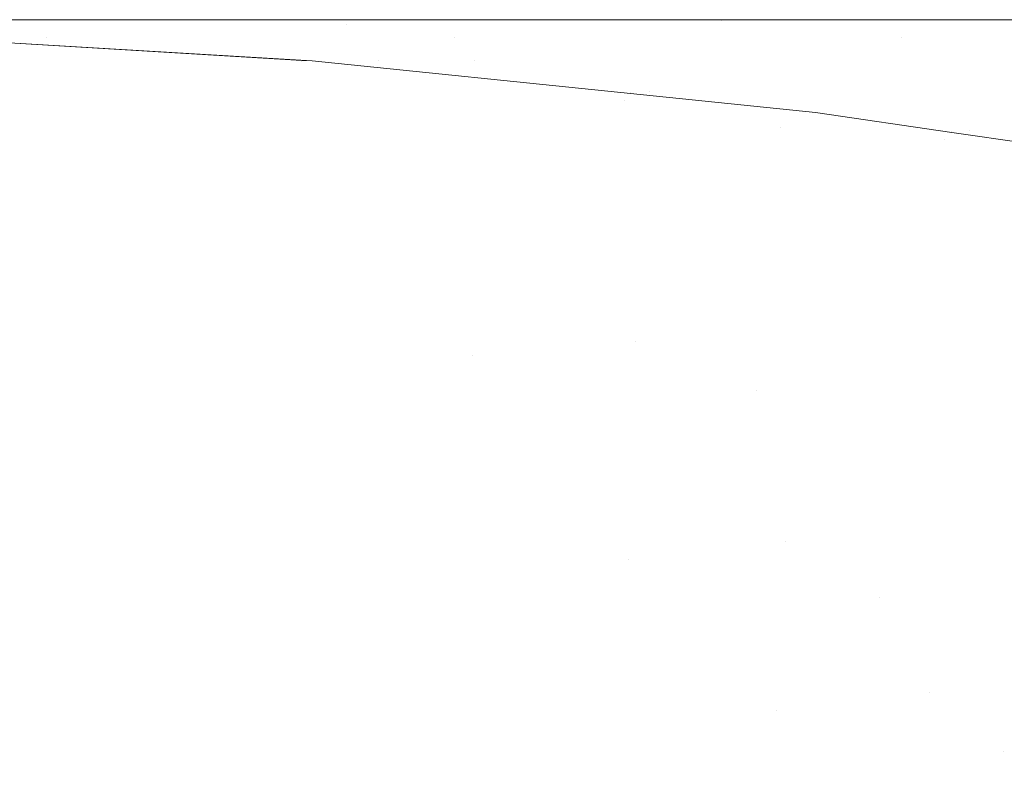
# Model space of a CAD drawing. Header units: centimetres. Extents: x -62 to 63, y 4 to 6.
# Tile 215 of 256: x -20.21 to -20.1675, y 5.967 to 6.0002. Entities that reach past the tile are written whole.
import ezdxf

# ---------------------------------------------------------------- set-up
doc = ezdxf.new("R2010")
doc.units = ezdxf.units.CM
doc.header["$LTSCALE"] = 2.54
doc.layers.add('Lucido design-1', color=7, linetype='Continuous')

# ---------------------------------------------------------------- blocks, each defined once
blk = doc.blocks.new('Gruppo-4-1')
at = {"color": 7, "linetype": 'Continuous', "lineweight": 9}
for points, invisible_edges in [([(-61.851453, 6.000144, -2276.319046), (-11.919521, 6.000212, -2276.32217), (-36.885487, 6.000212, -2276.32217)], 9), ([(-61.851453, 6.000144, -2276.319046), (62.978378, 6.000144, -2276.319046), (13.046446, 6.000212, -2276.32217), (-11.919521, 6.000212, -2276.32217)], 11), ([(-61.851453, 6.000144, -2276.319046), (-61.851453, 6.000117, -2276.317808), (62.978378, 6.000117, -2276.317808), (62.978378, 6.000144, -2276.319046)], 10), ([(62.978378, 6.000117, -2276.317808), (-61.851453, 6.000117, -2276.317808), (-61.851453, 5.999831, -2276.313454), (62.978378, 5.999831, -2276.313454)], 5), ([(-36.885487, 6.000212, -2276.32217), (-20.108622, 6.000212, -2276.58283), (-20.124743, 6.000212, -2276.590258)], 9), ([(-36.885487, 6.000212, -2276.32217), (-20.044865, 6.000212, -2276.559498), (-20.053408, 6.000212, -2276.562274), (-20.068416, 6.000212, -2276.567152)], 9), ([(-20.068416, 6.000212, -2276.567152), (-20.089236, 6.000212, -2276.574814), (-36.885487, 6.000212, -2276.32217)], 10), ([(-20.124743, 6.000212, -2276.590258), (-20.13894, 6.000212, -2276.597476), (-36.885487, 6.000212, -2276.32217)], 10), ([(-20.13894, 6.000212, -2276.597476), (-20.151441, 6.000212, -2276.604453), (-36.885487, 6.000212, -2276.32217)], 10), ([(-36.885487, 6.000212, -2276.32217), (-20.018401, 6.000212, -2276.552008), (-20.044865, 6.000212, -2276.559498)], 9), ([(-20.151441, 6.000212, -2276.604453), (-20.162454, 6.000212, -2276.611172), (-36.885487, 6.000212, -2276.32217)], 10), ([(-36.885487, 6.000212, -2276.32217), (-19.988853, 6.000212, -2276.544859), (-20.018401, 6.000212, -2276.552008)], 9), ([(-20.162454, 6.000212, -2276.611172), (-20.172166, 6.000212, -2276.617629), (-36.885487, 6.000212, -2276.32217)], 10), ([(-36.885487, 6.000212, -2276.32217), (-19.956145, 6.000212, -2276.538267), (-19.97734, 6.000212, -2276.542539), (-19.988853, 6.000212, -2276.544859)], 9), ([(-20.172166, 6.000212, -2276.617629), (-20.18074, 6.000212, -2276.623824), (-36.885487, 6.000212, -2276.32217)], 10), ([(-36.885487, 6.000212, -2276.32217), (-19.920337, 6.000212, -2276.532478), (-19.956145, 6.000212, -2276.538267)], 9), ([(-36.885487, 6.000212, -2276.32217), (-19.881663, 6.000212, -2276.527754), (-19.902965, 6.000212, -2276.530356)], 9), ([(-20.18074, 6.000212, -2276.623824), (-20.186171, 6.000212, -2276.628083), (-20.188319, 6.000212, -2276.629766), (-36.885487, 6.000212, -2276.32217)], 12), ([(-19.902965, 6.000212, -2276.530356), (-19.920337, 6.000212, -2276.532478), (-36.885487, 6.000212, -2276.32217)], 10), ([(-36.885487, 6.000212, -2276.32217), (-19.797695, 6.000212, -2276.522484), (-19.833747, 6.000212, -2276.524053)], 9), ([(-36.885487, 6.000212, -2276.32217), (-20.200975, 6.000212, -2276.640932), (-20.20626, 6.000212, -2276.64619)], 9), ([(-20.188319, 6.000212, -2276.629766), (-20.195028, 6.000212, -2276.635464), (-36.885487, 6.000212, -2276.32217)], 10), ([(-36.885487, 6.000212, -2276.32217), (-19.840565, 6.000212, -2276.52435), (-19.881663, 6.000212, -2276.527754)], 9), ([(-19.77134, 6.000212, -2276.52217), (-19.797695, 6.000212, -2276.522484), (-36.885487, 6.000212, -2276.32217), (-11.919521, 6.000212, -2276.32217)], 10), ([(-20.20626, 6.000212, -2276.64619), (-20.210659, 6.000212, -2276.650917), (-36.885487, 6.000212, -2276.32217)], 10), ([(-20.195028, 6.000212, -2276.635464), (-20.200975, 6.000212, -2276.640932), (-36.885487, 6.000212, -2276.32217)], 10), ([(-19.833747, 6.000212, -2276.524053), (-19.840565, 6.000212, -2276.52435), (-36.885487, 6.000212, -2276.32217)], 10), ([(-20.089236, 6.000212, -2276.574814), (-20.108622, 6.000212, -2276.58283), (-36.885487, 6.000212, -2276.32217)], 10), ([(-20.212816, 6.000017, -2276.674476), (-20.208807, 5.999434, -2276.698818), (-20.212244, 5.999328, -2276.72217), (-20.219896, 5.999788, -2276.72217)], 11), ([(-20.214859, 6.000212, -2276.655792), (-20.210659, 6.000212, -2276.650917), (-20.195892, 6.000017, -2276.651979), (-20.212816, 6.000017, -2276.674476)], 14), ([(-20.212816, 6.000017, -2276.674476), (-20.198672, 5.999434, -2276.676004), (-20.208807, 5.999434, -2276.698818)], 11), ([(-20.212816, 6.000017, -2276.674476), (-20.195892, 6.000017, -2276.651979), (-20.191223, 5.999434, -2276.664958)], 11), ([(-20.191223, 5.999434, -2276.664958), (-20.198672, 5.999434, -2276.676004), (-20.212816, 6.000017, -2276.674476)], 11), ([(-20.210659, 6.000212, -2276.650917), (-20.20626, 6.000212, -2276.64619), (-20.195892, 6.000017, -2276.651979)], 10), ([(-20.195892, 6.000017, -2276.651979), (-20.20626, 6.000212, -2276.64619), (-20.200975, 6.000212, -2276.640932), (-20.195028, 6.000212, -2276.635464)], 9), ([(-20.195892, 6.000017, -2276.651979), (-20.195028, 6.000212, -2276.635464), (-20.188319, 6.000212, -2276.629766)], 9), ([(-20.188319, 6.000212, -2276.629766), (-20.179715, 6.000163, -2276.629523), (-20.195892, 6.000017, -2276.651979)], 11), ([(-20.179715, 6.000163, -2276.629523), (-20.173244, 6.000017, -2276.630991), (-20.195892, 6.000017, -2276.651979)], 11), ([(-20.195892, 6.000017, -2276.651979), (-20.18229, 5.999434, -2276.654228), (-20.191223, 5.999434, -2276.664958)], 11), ([(-20.195892, 6.000017, -2276.651979), (-20.173244, 6.000017, -2276.630991), (-20.17197, 5.999434, -2276.643864)], 11), ([(-20.17197, 5.999434, -2276.643864), (-20.18229, 5.999434, -2276.654228), (-20.195892, 6.000017, -2276.651979)], 11), ([(-20.188319, 6.000212, -2276.629766), (-20.186171, 6.000212, -2276.628083), (-20.179715, 6.000163, -2276.629523)], 10), ([(-20.179715, 6.000163, -2276.629523), (-20.186171, 6.000212, -2276.628083), (-20.18074, 6.000212, -2276.623824), (-20.172166, 6.000212, -2276.617629)], 9), ([(-20.172166, 6.000212, -2276.617629), (-20.162454, 6.000212, -2276.611172), (-20.179715, 6.000163, -2276.629523)], 10), ([(-20.162454, 6.000212, -2276.611172), (-20.151441, 6.000212, -2276.604453), (-20.179715, 6.000163, -2276.629523)], 10), ([(-20.151441, 6.000212, -2276.604453), (-20.13894, 6.000212, -2276.597476), (-20.120044, 6.000163, -2276.592717), (-20.179715, 6.000163, -2276.629523)], 14), ([(-20.120044, 6.000163, -2276.592717), (-20.114518, 6.000017, -2276.594769), (-20.173244, 6.000017, -2276.630991), (-20.179715, 6.000163, -2276.629523)], 15), ([(-20.17197, 5.999434, -2276.643864), (-20.173244, 6.000017, -2276.630991), (-20.166792, 5.999774, -2276.632454)], 11), ([(-20.166792, 5.999774, -2276.632454), (-20.173244, 6.000017, -2276.630991), (-20.114518, 6.000017, -2276.594769), (-20.109009, 5.999774, -2276.596814)], 15), ([(62.978378, 5.999831, -2276.313454), (-61.851453, 5.999831, -2276.313454), (-61.851453, 5.999356, -2276.309117), (62.978378, 5.999356, -2276.309117)], 5), ([(-20.166792, 5.999774, -2276.632454), (-20.160368, 5.999434, -2276.633912), (-20.17197, 5.999434, -2276.643864)], 11), ([(62.978378, 5.999356, -2276.309117), (-61.851453, 5.999356, -2276.309117), (-61.851453, 5.998693, -2276.304805), (62.978378, 5.998693, -2276.304805)], 5), ([(-20.212366, 5.998999, -2276.931524), (-20.212295, 5.99924, -2276.928414), (-20.1979, 5.998278, -2276.928414), (-20.198007, 5.998039, -2276.931524)], 15), ([(-20.197836, 5.998422, -2276.925294), (-20.1979, 5.998278, -2276.928414), (-20.212295, 5.99924, -2276.928414), (-20.212252, 5.999385, -2276.925294)], 15), ([(-20.197836, 5.998422, -2276.925294), (-20.212252, 5.999385, -2276.925294), (-20.212244, 5.999328, -2276.92217)], 11), ([(-20.197815, 5.99846, -2276.72217), (-20.212244, 5.999328, -2276.72217), (-20.208807, 5.999434, -2276.698818)], 10), ([(-20.197376, 5.998434, -2276.92217), (-20.212244, 5.999328, -2276.92217), (-20.212244, 5.999328, -2276.72217), (-20.197815, 5.99846, -2276.72217)], 10), ([(-20.212244, 5.999328, -2276.92217), (-20.197376, 5.998434, -2276.92217), (-20.197836, 5.998422, -2276.925294)], 10), ([(-20.208807, 5.999434, -2276.698818), (-20.194496, 5.99847, -2276.699582), (-20.197815, 5.99846, -2276.72217)], 11), ([(-20.208807, 5.999434, -2276.698818), (-20.198672, 5.999434, -2276.676004), (-20.190384, 5.99847, -2276.688451)], 11), ([(-20.190384, 5.99847, -2276.688451), (-20.194496, 5.99847, -2276.699582), (-20.208807, 5.999434, -2276.698818)], 11), ([(-20.198672, 5.999434, -2276.676004), (-20.184693, 5.99847, -2276.677514), (-20.190384, 5.99847, -2276.688451)], 11), ([(-20.177487, 5.99847, -2276.666829), (-20.184693, 5.99847, -2276.677514), (-20.198672, 5.999434, -2276.676004), (-20.191223, 5.999434, -2276.664958)], 15), ([(-20.191223, 5.999434, -2276.664958), (-20.18229, 5.999434, -2276.654228), (-20.168847, 5.99847, -2276.65645), (-20.177487, 5.99847, -2276.666829)], 15), ([(-20.158864, 5.99847, -2276.646426), (-20.168847, 5.99847, -2276.65645), (-20.18229, 5.999434, -2276.654228), (-20.17197, 5.999434, -2276.643864)], 15), ([(-20.158864, 5.99847, -2276.646426), (-20.17197, 5.999434, -2276.643864), (-20.160368, 5.999434, -2276.633912)], 11), ([(62.978378, 5.998693, -2276.304805), (-61.851453, 5.998693, -2276.304805), (-61.851453, 5.997842, -2276.300526), (62.978378, 5.997842, -2276.300526)], 5), ([(-20.212593, 5.99823, -2276.9377), (-20.212466, 5.998662, -2276.934621), (-20.198155, 5.997705, -2276.934621), (-20.198345, 5.997277, -2276.9377)], 15), ([(-20.198007, 5.998039, -2276.931524), (-20.198155, 5.997705, -2276.934621), (-20.212466, 5.998662, -2276.934621), (-20.212366, 5.998999, -2276.931524)], 15), ([(-20.198345, 5.997277, -2276.9377), (-20.198576, 5.996757, -2276.940757), (-20.212748, 5.997705, -2276.940757), (-20.212593, 5.99823, -2276.9377)], 15), ([(-20.198007, 5.998039, -2276.931524), (-20.1979, 5.998278, -2276.928414), (-20.183755, 5.996946, -2276.928414), (-20.183896, 5.99671, -2276.931524)], 15), ([(-20.183671, 5.997088, -2276.925294), (-20.183755, 5.996946, -2276.928414), (-20.1979, 5.998278, -2276.928414), (-20.197836, 5.998422, -2276.925294)], 15), ([(-20.183671, 5.997088, -2276.925294), (-20.197836, 5.998422, -2276.925294), (-20.197376, 5.998434, -2276.92217)], 11), ([(-20.197376, 5.998434, -2276.72217), (-20.197815, 5.99846, -2276.72217), (-20.194496, 5.99847, -2276.699582)], 10), ([(-20.197815, 5.99846, -2276.72217), (-20.197376, 5.998434, -2276.72217), (-20.197376, 5.998434, -2276.92217)], 10), ([(-20.197376, 5.998434, -2276.72217), (-20.194496, 5.99847, -2276.699582), (-20.182838, 5.997135, -2276.711219)], 11), ([(-20.183653, 5.997028, -2276.92217), (-20.197376, 5.998434, -2276.92217), (-20.197376, 5.998434, -2276.72217), (-20.183653, 5.997028, -2276.72217)], 10), ([(-20.182838, 5.997135, -2276.711219), (-20.183653, 5.997028, -2276.72217), (-20.197376, 5.998434, -2276.72217)], 9), ([(-20.197376, 5.998434, -2276.92217), (-20.183653, 5.997028, -2276.92217), (-20.183671, 5.997088, -2276.925294)], 10), ([(-20.194496, 5.99847, -2276.699582), (-20.180434, 5.997135, -2276.700332), (-20.182838, 5.997135, -2276.711219)], 11), ([(-20.176458, 5.997135, -2276.689572), (-20.180434, 5.997135, -2276.700332), (-20.194496, 5.99847, -2276.699582), (-20.190384, 5.99847, -2276.688451)], 15), ([(-20.190384, 5.99847, -2276.688451), (-20.184693, 5.99847, -2276.677514), (-20.170956, 5.997135, -2276.678998), (-20.176458, 5.997135, -2276.689572)], 15), ([(-20.16399, 5.997135, -2276.668668), (-20.170956, 5.997135, -2276.678998), (-20.184693, 5.99847, -2276.677514), (-20.177487, 5.99847, -2276.666829)], 15), ([(-20.177487, 5.99847, -2276.666829), (-20.168847, 5.99847, -2276.65645), (-20.155637, 5.997135, -2276.658634), (-20.16399, 5.997135, -2276.668668)], 15), ([(-20.155637, 5.997135, -2276.658634), (-20.168847, 5.99847, -2276.65645), (-20.158864, 5.99847, -2276.646426)], 11), ([(62.978378, 5.997842, -2276.300526), (-61.851453, 5.997842, -2276.300526), (-61.851453, 5.996805, -2276.296288), (62.978378, 5.996805, -2276.296288)], 5), ([(-20.183896, 5.99671, -2276.931524), (-20.184093, 5.996381, -2276.934621), (-20.198155, 5.997705, -2276.934621), (-20.198007, 5.998039, -2276.931524)], 15), ([(-20.21293, 5.997088, -2276.943786), (-20.212748, 5.997705, -2276.940757), (-20.198576, 5.996757, -2276.940757), (-20.198848, 5.996146, -2276.943786)], 15), ([(-20.198345, 5.997277, -2276.9377), (-20.198155, 5.997705, -2276.934621), (-20.184093, 5.996381, -2276.934621), (-20.184344, 5.995959, -2276.9377)], 15), ([(-20.198848, 5.996146, -2276.943786), (-20.199159, 5.995446, -2276.946785), (-20.213139, 5.996381, -2276.946785), (-20.21293, 5.997088, -2276.943786)], 15), ([(-20.184344, 5.995959, -2276.9377), (-20.184651, 5.995446, -2276.940757), (-20.198576, 5.996757, -2276.940757), (-20.198345, 5.997277, -2276.9377)], 15), ([(-20.183896, 5.99671, -2276.931524), (-20.183755, 5.996946, -2276.928414), (-20.169936, 5.99526, -2276.928414), (-20.170111, 5.995028, -2276.931524)], 15), ([(-20.169831, 5.995399, -2276.925294), (-20.169936, 5.99526, -2276.928414), (-20.183755, 5.996946, -2276.928414), (-20.183671, 5.997088, -2276.925294)], 15), ([(-20.183671, 5.997088, -2276.925294), (-20.183653, 5.997028, -2276.92217), (-20.175683, 5.996212, -2276.92217)], 9), ([(-20.175683, 5.996212, -2276.92217), (-20.169831, 5.995399, -2276.925294), (-20.183671, 5.997088, -2276.925294)], 11), ([(-20.175683, 5.996212, -2276.72217), (-20.183653, 5.997028, -2276.72217), (-20.182838, 5.997135, -2276.711219)], 10), ([(-20.183653, 5.997028, -2276.72217), (-20.175683, 5.996212, -2276.72217), (-20.175683, 5.996212, -2276.92217), (-20.183653, 5.997028, -2276.92217)], 10), ([(-20.182838, 5.997135, -2276.711219), (-20.169019, 5.995446, -2276.711587), (-20.175683, 5.996212, -2276.72217)], 11), ([(-20.182838, 5.997135, -2276.711219), (-20.180434, 5.997135, -2276.700332), (-20.166695, 5.995446, -2276.701066), (-20.169019, 5.995446, -2276.711587)], 15), ([(-20.162853, 5.995446, -2276.690667), (-20.166695, 5.995446, -2276.701066), (-20.180434, 5.997135, -2276.700332), (-20.176458, 5.997135, -2276.689572)], 15), ([(-20.176458, 5.997135, -2276.689572), (-20.170956, 5.997135, -2276.678998), (-20.157536, 5.995446, -2276.680448), (-20.162853, 5.995446, -2276.690667)], 15), ([(-20.157536, 5.995446, -2276.680448), (-20.170956, 5.997135, -2276.678998), (-20.16399, 5.997135, -2276.668668)], 11), ([(62.978378, 5.996805, -2276.296288), (-61.851453, 5.996805, -2276.296288), (-61.851453, 5.995584, -2276.292099), (62.978378, 5.995584, -2276.292099)], 5), ([(-20.198848, 5.996146, -2276.943786), (-20.198576, 5.996757, -2276.940757), (-20.184651, 5.995446, -2276.940757), (-20.18501, 5.994844, -2276.943786)], 15), ([(-20.177178, 5.995586, -2276.934621), (-20.184093, 5.996381, -2276.934621), (-20.183896, 5.99671, -2276.931524)], 11), ([(-20.177178, 5.995586, -2276.934621), (-20.183896, 5.99671, -2276.931524), (-20.170111, 5.995028, -2276.931524)], 11), ([(-20.213373, 5.995586, -2276.94975), (-20.213139, 5.996381, -2276.946785), (-20.199159, 5.995446, -2276.946785), (-20.19951, 5.994659, -2276.94975)], 15), ([(-20.18501, 5.994844, -2276.943786), (-20.185423, 5.994153, -2276.946785), (-20.199159, 5.995446, -2276.946785), (-20.198848, 5.996146, -2276.943786)], 15), ([(-20.177461, 5.995167, -2276.9377), (-20.184344, 5.995959, -2276.9377), (-20.184093, 5.996381, -2276.934621), (-20.177178, 5.995586, -2276.934621)], 15), ([(-20.169809, 5.995357, -2276.92217), (-20.175683, 5.996212, -2276.92217), (-20.175683, 5.996212, -2276.72217), (-20.169809, 5.995357, -2276.72217)], 10), ([(-20.169019, 5.995446, -2276.711587), (-20.169809, 5.995357, -2276.72217), (-20.175683, 5.996212, -2276.72217)], 9), ([(-20.175683, 5.996212, -2276.92217), (-20.169809, 5.995357, -2276.92217), (-20.169831, 5.995399, -2276.925294)], 10), ([(-20.177804, 5.994659, -2276.940757), (-20.184651, 5.995446, -2276.940757), (-20.184344, 5.995959, -2276.9377), (-20.177461, 5.995167, -2276.9377)], 15), ([(62.978378, 5.995584, -2276.292099), (-61.851453, 5.995584, -2276.292099), (-61.851453, 5.994181, -2276.287968), (62.978378, 5.994181, -2276.287968)], 5), ([(-20.19951, 5.994659, -2276.94975), (-20.199898, 5.993786, -2276.952675), (-20.213633, 5.994704, -2276.952675), (-20.213373, 5.995586, -2276.94975)], 15), ([(-20.19951, 5.994659, -2276.94975), (-20.199159, 5.995446, -2276.946785), (-20.185423, 5.994153, -2276.946785), (-20.185887, 5.993376, -2276.94975)], 15), ([(-20.178207, 5.994061, -2276.943786), (-20.18501, 5.994844, -2276.943786), (-20.184651, 5.995446, -2276.940757), (-20.177804, 5.994659, -2276.940757)], 15), ([(-20.177178, 5.995586, -2276.934621), (-20.170354, 5.994704, -2276.934621), (-20.170666, 5.99429, -2276.9377), (-20.177461, 5.995167, -2276.9377)], 15), ([(-20.170111, 5.995028, -2276.931524), (-20.170354, 5.994704, -2276.934621), (-20.177178, 5.995586, -2276.934621)], 11), ([(-20.163362, 5.99406, -2276.931524), (-20.170111, 5.995028, -2276.931524), (-20.169936, 5.99526, -2276.928414), (-20.163171, 5.994289, -2276.928414)], 15), ([(-20.163171, 5.994289, -2276.928414), (-20.169936, 5.99526, -2276.928414), (-20.169831, 5.995399, -2276.925294), (-20.163056, 5.994427, -2276.925294)], 15), ([(-20.163056, 5.994427, -2276.925294), (-20.169831, 5.995399, -2276.925294), (-20.169809, 5.995357, -2276.92217), (-20.15635, 5.993398, -2276.92217)], 11), ([(-20.15635, 5.993398, -2276.72217), (-20.169809, 5.995357, -2276.72217), (-20.169019, 5.995446, -2276.711587)], 10), ([(-20.15635, 5.993398, -2276.92217), (-20.169809, 5.995357, -2276.92217), (-20.169809, 5.995357, -2276.72217), (-20.15635, 5.993398, -2276.72217)], 10), ([(-20.169019, 5.995446, -2276.711587), (-20.155595, 5.99342, -2276.711944), (-20.15635, 5.993398, -2276.72217)], 11), ([(-20.169019, 5.995446, -2276.711587), (-20.166695, 5.995446, -2276.701066), (-20.15335, 5.99342, -2276.701778), (-20.155595, 5.99342, -2276.711944)], 15), ([(-20.178669, 5.993376, -2276.946785), (-20.185423, 5.994153, -2276.946785), (-20.18501, 5.994844, -2276.943786), (-20.178207, 5.994061, -2276.943786)], 15), ([(-20.177461, 5.995167, -2276.9377), (-20.170666, 5.99429, -2276.9377), (-20.171046, 5.993786, -2276.940757), (-20.177804, 5.994659, -2276.940757)], 15), ([(-20.163629, 5.99374, -2276.934621), (-20.170354, 5.994704, -2276.934621), (-20.170111, 5.995028, -2276.931524), (-20.163362, 5.99406, -2276.931524)], 15), ([(-20.213918, 5.99374, -2276.955559), (-20.213633, 5.994704, -2276.952675), (-20.199898, 5.993786, -2276.952675), (-20.200322, 5.992831, -2276.955559)], 15), ([(-20.185887, 5.993376, -2276.94975), (-20.186401, 5.992515, -2276.952675), (-20.199898, 5.993786, -2276.952675), (-20.19951, 5.994659, -2276.94975)], 15), ([(-20.177804, 5.994659, -2276.940757), (-20.171046, 5.993786, -2276.940757), (-20.171492, 5.993194, -2276.943786), (-20.178207, 5.994061, -2276.943786)], 15), ([(-20.16397, 5.99333, -2276.9377), (-20.170666, 5.99429, -2276.9377), (-20.170354, 5.994704, -2276.934621), (-20.163629, 5.99374, -2276.934621)], 15), ([(62.978378, 5.994181, -2276.287968), (-61.851453, 5.994181, -2276.287968), (-61.851453, 5.9926, -2276.283902), (62.978378, 5.9926, -2276.283902)], 5), ([(-20.179188, 5.992606, -2276.94975), (-20.185887, 5.993376, -2276.94975), (-20.185423, 5.994153, -2276.946785), (-20.178669, 5.993376, -2276.946785)], 15), ([(-20.178207, 5.994061, -2276.943786), (-20.171492, 5.993194, -2276.943786), (-20.172003, 5.992515, -2276.946785), (-20.178669, 5.993376, -2276.946785)], 15), ([(-20.164385, 5.992831, -2276.940757), (-20.171046, 5.993786, -2276.940757), (-20.170666, 5.99429, -2276.9377), (-20.16397, 5.99333, -2276.9377)], 15), ([(-20.200322, 5.992831, -2276.955559), (-20.200783, 5.991795, -2276.958396), (-20.214226, 5.992694, -2276.958396), (-20.213918, 5.99374, -2276.955559)], 15), ([(-20.200322, 5.992831, -2276.955559), (-20.199898, 5.993786, -2276.952675), (-20.186401, 5.992515, -2276.952675), (-20.186963, 5.991573, -2276.955559)], 15), ([(-20.164873, 5.992245, -2276.943786), (-20.171492, 5.993194, -2276.943786), (-20.171046, 5.993786, -2276.940757), (-20.164385, 5.992831, -2276.940757)], 15), ([(-20.179764, 5.991752, -2276.952675), (-20.186401, 5.992515, -2276.952675), (-20.185887, 5.993376, -2276.94975), (-20.179188, 5.992606, -2276.94975)], 15), ([(-20.178669, 5.993376, -2276.946785), (-20.172003, 5.992515, -2276.946785), (-20.172577, 5.991752, -2276.94975), (-20.179188, 5.992606, -2276.94975)], 15), ([(-20.165433, 5.991573, -2276.946785), (-20.172003, 5.992515, -2276.946785), (-20.171492, 5.993194, -2276.943786), (-20.164873, 5.992245, -2276.943786)], 15), ([(-20.186963, 5.991573, -2276.955559), (-20.187573, 5.990552, -2276.958396), (-20.200783, 5.991795, -2276.958396), (-20.200322, 5.992831, -2276.955559)], 15), ([(62.978378, 5.9926, -2276.283902), (-61.851453, 5.9926, -2276.283902), (-61.851453, 5.990843, -2276.279908), (62.978378, 5.990843, -2276.279908)], 5), ([(-20.214558, 5.99157, -2276.961185), (-20.214226, 5.992694, -2276.958396), (-20.200783, 5.991795, -2276.958396), (-20.201278, 5.990683, -2276.961185)], 15), ([(-20.180395, 5.990818, -2276.955559), (-20.186963, 5.991573, -2276.955559), (-20.186401, 5.992515, -2276.952675), (-20.179764, 5.991752, -2276.952675)], 15), ([(-20.179188, 5.992606, -2276.94975), (-20.172577, 5.991752, -2276.94975), (-20.173214, 5.990906, -2276.952675), (-20.179764, 5.991752, -2276.952675)], 15), ([(-20.166062, 5.990818, -2276.94975), (-20.172577, 5.991752, -2276.94975), (-20.172003, 5.992515, -2276.946785), (-20.165433, 5.991573, -2276.946785)], 15), ([(-20.201278, 5.990683, -2276.961185), (-20.201806, 5.989495, -2276.963922), (-20.214911, 5.990372, -2276.963922), (-20.214558, 5.99157, -2276.961185)], 15), ([(-20.201278, 5.990683, -2276.961185), (-20.200783, 5.991795, -2276.958396), (-20.187573, 5.990552, -2276.958396), (-20.188228, 5.989454, -2276.961185)], 15), ([(-20.181078, 5.989805, -2276.958396), (-20.187573, 5.990552, -2276.958396), (-20.186963, 5.991573, -2276.955559), (-20.180395, 5.990818, -2276.955559)], 15), ([(-20.179764, 5.991752, -2276.952675), (-20.173214, 5.990906, -2276.952675), (-20.173912, 5.98998, -2276.955559), (-20.180395, 5.990818, -2276.955559)], 15), ([(-20.166759, 5.98998, -2276.952675), (-20.173214, 5.990906, -2276.952675), (-20.172577, 5.991752, -2276.94975), (-20.166062, 5.990818, -2276.94975)], 15), ([(62.978378, 5.990843, -2276.279908), (-61.851453, 5.990843, -2276.279908), (-61.851453, 5.988913, -2276.275995), (62.978378, 5.988913, -2276.275995)], 5), ([(-20.188228, 5.989454, -2276.961185), (-20.188927, 5.988283, -2276.963922), (-20.201806, 5.989495, -2276.963922), (-20.201278, 5.990683, -2276.961185)], 15), ([(-20.180395, 5.990818, -2276.955559), (-20.173912, 5.98998, -2276.955559), (-20.174667, 5.988977, -2276.958396), (-20.181078, 5.989805, -2276.958396)], 15), ([(-20.167522, 5.989064, -2276.955559), (-20.173912, 5.98998, -2276.955559), (-20.173214, 5.990906, -2276.952675), (-20.166759, 5.98998, -2276.952675)], 15), ([(-20.215286, 5.989101, -2276.966604), (-20.214911, 5.990372, -2276.963922), (-20.201806, 5.989495, -2276.963922), (-20.202365, 5.988237, -2276.966604)], 15), ([(-20.181812, 5.988716, -2276.961185), (-20.188228, 5.989454, -2276.961185), (-20.187573, 5.990552, -2276.958396), (-20.181078, 5.989805, -2276.958396)], 15), ([(-20.181078, 5.989805, -2276.958396), (-20.174667, 5.988977, -2276.958396), (-20.175479, 5.987898, -2276.961185), (-20.181812, 5.988716, -2276.961185)], 15), ([(-20.168349, 5.988071, -2276.958396), (-20.174667, 5.988977, -2276.958396), (-20.173912, 5.98998, -2276.955559), (-20.167522, 5.989064, -2276.955559)], 15), ([(-20.202365, 5.988237, -2276.966604), (-20.201806, 5.989495, -2276.963922), (-20.188927, 5.988283, -2276.963922), (-20.189669, 5.987041, -2276.966604)], 15), ([(-20.182595, 5.987555, -2276.963922), (-20.188927, 5.988283, -2276.963922), (-20.188228, 5.989454, -2276.961185), (-20.181812, 5.988716, -2276.961185)], 15), ([(62.978378, 5.988913, -2276.275995), (-61.851453, 5.988913, -2276.275995), (-61.851453, 5.986815, -2276.27217), (62.978378, 5.986815, -2276.27217)], 5), ([(-20.202365, 5.988237, -2276.966604), (-20.202955, 5.98691, -2276.969229), (-20.215682, 5.987761, -2276.969229), (-20.215286, 5.989101, -2276.966604)], 15), ([(-20.169238, 5.987003, -2276.961185), (-20.175479, 5.987898, -2276.961185), (-20.174667, 5.988977, -2276.958396), (-20.168349, 5.988071, -2276.958396)], 15), ([(-20.167522, 5.989064, -2276.955559), (-20.161234, 5.988071, -2276.955559), (-20.162131, 5.987088, -2276.958396), (-20.168349, 5.988071, -2276.958396)], 15), ([(-20.181812, 5.988716, -2276.961185), (-20.175479, 5.987898, -2276.961185), (-20.176346, 5.986748, -2276.963922), (-20.182595, 5.987555, -2276.963922)], 15), ([(-20.189669, 5.987041, -2276.966604), (-20.19045, 5.985732, -2276.969229), (-20.202955, 5.98691, -2276.969229), (-20.202365, 5.988237, -2276.966604)], 15), ([(-20.183426, 5.986323, -2276.966604), (-20.189669, 5.987041, -2276.966604), (-20.188927, 5.988283, -2276.963922), (-20.182595, 5.987555, -2276.963922)], 15), ([(-20.168349, 5.988071, -2276.958396), (-20.162131, 5.987088, -2276.958396), (-20.163096, 5.986033, -2276.961185), (-20.169238, 5.987003, -2276.961185)], 15), ([(-20.216096, 5.986355, -2276.971794), (-20.215682, 5.987761, -2276.969229), (-20.202955, 5.98691, -2276.969229), (-20.203574, 5.985518, -2276.971794)], 15), ([(-20.170187, 5.985864, -2276.963922), (-20.176346, 5.986748, -2276.963922), (-20.175479, 5.987898, -2276.961185), (-20.169238, 5.987003, -2276.961185)], 15), ([(-20.182595, 5.987555, -2276.963922), (-20.176346, 5.986748, -2276.963922), (-20.177265, 5.985528, -2276.966604), (-20.183426, 5.986323, -2276.966604)], 15), ([(62.978378, 5.986815, -2276.27217), (-61.851453, 5.986815, -2276.27217), (-61.851453, 5.984551, -2276.26844), (62.978378, 5.984551, -2276.26844)], 5), ([(-20.203574, 5.985518, -2276.971794), (-20.202955, 5.98691, -2276.969229), (-20.19045, 5.985732, -2276.969229), (-20.19127, 5.984359, -2276.971794)], 15), ([(-20.19045, 5.985732, -2276.969229), (-20.189669, 5.987041, -2276.966604), (-20.183426, 5.986323, -2276.966604)], 11), ([(-20.169238, 5.987003, -2276.961185), (-20.163096, 5.986033, -2276.961185), (-20.164125, 5.984907, -2276.963922), (-20.170187, 5.985864, -2276.963922)], 15), ([(-20.203574, 5.985518, -2276.971794), (-20.204221, 5.984064, -2276.974297), (-20.216529, 5.984887, -2276.974297), (-20.216096, 5.986355, -2276.971794)], 15), ([(-20.171192, 5.984657, -2276.966604), (-20.177265, 5.985528, -2276.966604), (-20.176346, 5.986748, -2276.963922), (-20.170187, 5.985864, -2276.963922)], 15), ([(-20.183426, 5.986323, -2276.966604), (-20.178233, 5.984242, -2276.969229), (-20.19045, 5.985732, -2276.969229)], 11), ([(-20.183426, 5.986323, -2276.966604), (-20.177265, 5.985528, -2276.966604), (-20.178233, 5.984242, -2276.969229)], 11), ([(-20.19127, 5.984359, -2276.971794), (-20.192126, 5.982926, -2276.974297), (-20.204221, 5.984064, -2276.974297), (-20.203574, 5.985518, -2276.971794)], 15), ([(-20.19127, 5.984359, -2276.971794), (-20.19045, 5.985732, -2276.969229), (-20.178233, 5.984242, -2276.969229), (-20.179249, 5.982893, -2276.971794)], 15), ([(-20.172252, 5.983384, -2276.969229), (-20.178233, 5.984242, -2276.969229), (-20.177265, 5.985528, -2276.966604), (-20.171192, 5.984657, -2276.966604)], 15), ([(-20.170187, 5.985864, -2276.963922), (-20.164125, 5.984907, -2276.963922), (-20.165216, 5.983713, -2276.966604), (-20.171192, 5.984657, -2276.966604)], 15), ([(-20.21698, 5.983361, -2276.976736), (-20.216529, 5.984887, -2276.974297), (-20.204221, 5.984064, -2276.974297), (-20.204893, 5.982553, -2276.976736)], 15), ([(-20.171192, 5.984657, -2276.966604), (-20.165216, 5.983713, -2276.966604), (-20.166366, 5.982454, -2276.969229), (-20.172252, 5.983384, -2276.969229)], 15), ([(62.978378, 5.984551, -2276.26844), (-61.851453, 5.984551, -2276.26844), (-61.851453, 5.982127, -2276.264812), (62.978378, 5.982127, -2276.264812)], 5), ([(-20.179249, 5.982893, -2276.971794), (-20.18031, 5.981484, -2276.974297), (-20.192126, 5.982926, -2276.974297), (-20.19127, 5.984359, -2276.971794)], 15), ([(-20.173364, 5.982048, -2276.971794), (-20.179249, 5.982893, -2276.971794), (-20.178233, 5.984242, -2276.969229), (-20.172252, 5.983384, -2276.969229)], 15), ([(-20.204893, 5.982553, -2276.976736), (-20.204221, 5.984064, -2276.974297), (-20.192126, 5.982926, -2276.974297), (-20.193016, 5.981434, -2276.976736)], 15), ([(-20.204893, 5.982553, -2276.976736), (-20.20559, 5.980986, -2276.979109), (-20.217446, 5.981779, -2276.979109), (-20.21698, 5.983361, -2276.976736)], 15), ([(-20.172252, 5.983384, -2276.969229), (-20.166366, 5.982454, -2276.969229), (-20.167572, 5.981134, -2276.971794), (-20.173364, 5.982048, -2276.971794)], 15), ([(-20.193016, 5.981434, -2276.976736), (-20.193939, 5.979889, -2276.979109), (-20.20559, 5.980986, -2276.979109), (-20.204893, 5.982553, -2276.976736)], 15), ([(-20.193016, 5.981434, -2276.976736), (-20.192126, 5.982926, -2276.974297), (-20.18031, 5.981484, -2276.974297), (-20.181413, 5.980018, -2276.976736)], 15), ([(-20.174525, 5.980654, -2276.974297), (-20.18031, 5.981484, -2276.974297), (-20.179249, 5.982893, -2276.971794), (-20.173364, 5.982048, -2276.971794)], 15), ([(62.978378, 5.982127, -2276.264812), (-61.851453, 5.982127, -2276.264812), (-61.851453, 5.979547, -2276.261294), (62.978378, 5.979547, -2276.261294)], 5), ([(-20.16188, 5.98015, -2276.971794), (-20.167572, 5.981134, -2276.971794), (-20.166366, 5.982454, -2276.969229), (-20.160581, 5.981455, -2276.969229)], 15), ([(-20.217928, 5.980145, -2276.981416), (-20.217446, 5.981779, -2276.979109), (-20.20559, 5.980986, -2276.979109), (-20.206309, 5.979368, -2276.981416)], 15), ([(-20.173364, 5.982048, -2276.971794), (-20.167572, 5.981134, -2276.971794), (-20.168832, 5.979755, -2276.974297), (-20.174525, 5.980654, -2276.974297)], 15), ([(-20.181413, 5.980018, -2276.976736), (-20.182557, 5.9785, -2276.979109), (-20.193939, 5.979889, -2276.979109), (-20.193016, 5.981434, -2276.976736)], 15), ([(-20.175733, 5.979204, -2276.976736), (-20.181413, 5.980018, -2276.976736), (-20.18031, 5.981484, -2276.974297), (-20.174525, 5.980654, -2276.974297)], 15), ([(-20.206309, 5.979368, -2276.981416), (-20.20559, 5.980986, -2276.979109), (-20.193939, 5.979889, -2276.979109), (-20.194892, 5.978293, -2276.981416)], 15), ([(-20.163237, 5.978788, -2276.974297), (-20.168832, 5.979755, -2276.974297), (-20.167572, 5.981134, -2276.971794), (-20.16188, 5.98015, -2276.971794)], 15), ([(-20.174525, 5.980654, -2276.974297), (-20.168832, 5.979755, -2276.974297), (-20.170142, 5.978321, -2276.976736), (-20.175733, 5.979204, -2276.976736)], 15), ([(-20.206309, 5.979368, -2276.981416), (-20.20705, 5.977702, -2276.983655), (-20.218425, 5.978463, -2276.983655), (-20.217928, 5.980145, -2276.981416)], 15), ([(-20.176984, 5.977701, -2276.979109), (-20.182557, 5.9785, -2276.979109), (-20.181413, 5.980018, -2276.976736), (-20.175733, 5.979204, -2276.976736)], 15), ([(62.978378, 5.979547, -2276.261294), (-61.851453, 5.979547, -2276.261294), (-61.851453, 5.976816, -2276.257891), (62.978378, 5.976816, -2276.257891)], 5), ([(-20.194892, 5.978293, -2276.981416), (-20.193939, 5.979889, -2276.979109), (-20.182557, 5.9785, -2276.979109), (-20.183737, 5.976932, -2276.981416)], 15), ([(-20.164648, 5.977372, -2276.976736), (-20.170142, 5.978321, -2276.976736), (-20.168832, 5.979755, -2276.974297), (-20.163237, 5.978788, -2276.974297)], 15), ([(-20.194892, 5.978293, -2276.981416), (-20.195873, 5.97665, -2276.983655), (-20.20705, 5.977702, -2276.983655), (-20.206309, 5.979368, -2276.981416)], 15), ([(-20.175733, 5.979204, -2276.976736), (-20.170142, 5.978321, -2276.976736), (-20.1715, 5.976835, -2276.979109), (-20.176984, 5.977701, -2276.979109)], 15), ([(-20.20781, 5.975992, -2276.985824), (-20.218934, 5.976736, -2276.985824), (-20.218425, 5.978463, -2276.983655), (-20.20705, 5.977702, -2276.983655)], 15), ([(-20.183737, 5.976932, -2276.981416), (-20.184953, 5.975318, -2276.983655), (-20.195873, 5.97665, -2276.983655), (-20.194892, 5.978293, -2276.981416)], 15), ([(-20.183737, 5.976932, -2276.981416), (-20.182557, 5.9785, -2276.979109), (-20.176984, 5.977701, -2276.979109)], 11), ([(-20.166111, 5.975904, -2276.979109), (-20.1715, 5.976835, -2276.979109), (-20.170142, 5.978321, -2276.976736), (-20.164648, 5.977372, -2276.976736)], 15), ([(-20.20705, 5.977702, -2276.983655), (-20.195873, 5.97665, -2276.983655), (-20.19688, 5.974963, -2276.985824), (-20.20781, 5.975992, -2276.985824)], 15), ([(-20.176984, 5.977701, -2276.979109), (-20.172902, 5.9753, -2276.981416), (-20.183737, 5.976932, -2276.981416)], 11), ([(-20.176984, 5.977701, -2276.979109), (-20.1715, 5.976835, -2276.979109), (-20.172902, 5.9753, -2276.981416)], 11), ([(62.978378, 5.976816, -2276.257891), (-61.851453, 5.976816, -2276.257891), (-61.851453, 5.97394, -2276.254611), (62.978378, 5.97394, -2276.254611)], 5), ([(-20.208589, 5.974242, -2276.987923), (-20.219456, 5.974968, -2276.987923), (-20.218934, 5.976736, -2276.985824), (-20.20781, 5.975992, -2276.985824)], 15), ([(-20.19688, 5.974963, -2276.985824), (-20.195873, 5.97665, -2276.983655), (-20.184953, 5.975318, -2276.983655), (-20.186201, 5.97366, -2276.985824)], 15), ([(-20.172902, 5.9753, -2276.981416), (-20.174346, 5.97372, -2276.983655), (-20.184953, 5.975318, -2276.983655), (-20.183737, 5.976932, -2276.981416)], 15), ([(-20.167621, 5.974388, -2276.981416), (-20.172902, 5.9753, -2276.981416), (-20.1715, 5.976835, -2276.979109), (-20.166111, 5.975904, -2276.979109)], 15), ([(-20.20781, 5.975992, -2276.985824), (-20.19688, 5.974963, -2276.985824), (-20.197911, 5.973236, -2276.987923), (-20.208589, 5.974242, -2276.987923)], 15), ([(-20.166111, 5.975904, -2276.979109), (-20.160821, 5.97491, -2276.979109), (-20.162438, 5.973414, -2276.981416), (-20.167621, 5.974388, -2276.981416)], 15), ([(-20.186201, 5.97366, -2276.985824), (-20.184953, 5.975318, -2276.983655), (-20.174346, 5.97372, -2276.983655), (-20.175828, 5.972098, -2276.985824)], 15), ([(-20.169176, 5.972827, -2276.983655), (-20.174346, 5.97372, -2276.983655), (-20.172902, 5.9753, -2276.981416), (-20.167621, 5.974388, -2276.981416)], 15), ([(-20.209384, 5.972453, -2276.989952), (-20.219988, 5.973162, -2276.989952), (-20.219456, 5.974968, -2276.987923), (-20.208589, 5.974242, -2276.987923)], 15), ([(-20.186201, 5.97366, -2276.985824), (-20.187479, 5.971963, -2276.987923), (-20.197911, 5.973236, -2276.987923), (-20.19688, 5.974963, -2276.985824)], 15), ([(-20.208589, 5.974242, -2276.987923), (-20.197911, 5.973236, -2276.987923), (-20.198964, 5.971472, -2276.989952), (-20.209384, 5.972453, -2276.989952)], 15), ([(-20.167621, 5.974388, -2276.981416), (-20.162438, 5.973414, -2276.981416), (-20.164102, 5.971874, -2276.983655), (-20.169176, 5.972827, -2276.983655)], 15), ([(62.978378, 5.97394, -2276.254611), (-61.851453, 5.97394, -2276.254611), (-61.851453, 5.970923, -2276.251459), (62.978378, 5.970923, -2276.251459)], 5), ([(-20.175828, 5.972098, -2276.985824), (-20.177346, 5.970437, -2276.987923), (-20.187479, 5.971963, -2276.987923), (-20.186201, 5.97366, -2276.985824)], 15), ([(-20.170772, 5.971224, -2276.985824), (-20.175828, 5.972098, -2276.985824), (-20.174346, 5.97372, -2276.983655), (-20.169176, 5.972827, -2276.983655)], 15), ([(-20.198964, 5.971472, -2276.989952), (-20.197911, 5.973236, -2276.987923), (-20.187479, 5.971963, -2276.987923), (-20.188784, 5.97023, -2276.989952)], 15), ([(-20.210194, 5.970631, -2276.99191), (-20.220531, 5.971322, -2276.99191), (-20.219988, 5.973162, -2276.989952), (-20.209384, 5.972453, -2276.989952)], 15), ([(-20.169176, 5.972827, -2276.983655), (-20.164102, 5.971874, -2276.983655), (-20.16581, 5.970292, -2276.985824), (-20.170772, 5.971224, -2276.985824)], 15), ([(-20.209384, 5.972453, -2276.989952), (-20.198964, 5.971472, -2276.989952), (-20.200037, 5.969675, -2276.99191), (-20.210194, 5.970631, -2276.99191)], 15), ([(-20.188784, 5.97023, -2276.989952), (-20.187479, 5.971963, -2276.987923), (-20.177346, 5.970437, -2276.987923), (-20.178895, 5.968741, -2276.989952)], 15), ([(-20.177346, 5.970437, -2276.987923), (-20.175828, 5.972098, -2276.985824), (-20.170772, 5.971224, -2276.985824)], 11), ([(-20.188784, 5.97023, -2276.989952), (-20.190114, 5.968464, -2276.99191), (-20.200037, 5.969675, -2276.99191), (-20.198964, 5.971472, -2276.989952)], 15), ([(-20.170772, 5.971224, -2276.985824), (-20.167559, 5.968673, -2276.987923), (-20.177346, 5.970437, -2276.987923)], 11), ([(-20.170772, 5.971224, -2276.985824), (-20.16581, 5.970292, -2276.985824), (-20.167559, 5.968673, -2276.987923)], 11), ([(62.978378, 5.970923, -2276.251459), (-61.851453, 5.970923, -2276.251459), (-61.851453, 5.967771, -2276.248442), (62.978378, 5.967771, -2276.248442)], 5), ([(-20.210194, 5.970631, -2276.99191), (-20.200037, 5.969675, -2276.99191), (-20.201128, 5.967847, -2276.993797), (-20.211018, 5.968778, -2276.993797)], 15), ([(-20.178895, 5.968741, -2276.989952), (-20.180475, 5.967012, -2276.99191), (-20.190114, 5.968464, -2276.99191), (-20.188784, 5.97023, -2276.989952)], 15), ([(-20.178895, 5.968741, -2276.989952), (-20.177346, 5.970437, -2276.987923), (-20.167559, 5.968673, -2276.987923), (-20.169345, 5.96702, -2276.989952)], 15), ([(-20.162808, 5.967708, -2276.987923), (-20.167559, 5.968673, -2276.987923), (-20.16581, 5.970292, -2276.985824), (-20.160947, 5.969304, -2276.985824)], 15), ([(-20.191466, 5.966668, -2276.993797), (-20.201128, 5.967847, -2276.993797), (-20.200037, 5.969675, -2276.99191), (-20.190114, 5.968464, -2276.99191)], 15), ([(-20.211018, 5.968778, -2276.993797), (-20.201128, 5.967847, -2276.993797), (-20.202236, 5.965993, -2276.995613), (-20.211854, 5.966898, -2276.995613)], 15), ([(-20.169345, 5.96702, -2276.989952), (-20.171165, 5.965334, -2276.99191), (-20.180475, 5.967012, -2276.99191), (-20.178895, 5.968741, -2276.989952)], 15), ([(-20.164709, 5.966078, -2276.989952), (-20.169345, 5.96702, -2276.989952), (-20.167559, 5.968673, -2276.987923), (-20.162808, 5.967708, -2276.987923)], 15), ([(-20.190114, 5.968464, -2276.99191), (-20.180475, 5.967012, -2276.99191), (-20.182081, 5.965254, -2276.993797), (-20.191466, 5.966668, -2276.993797)], 15), ([(62.978378, 5.967771, -2276.248442), (-61.851453, 5.967771, -2276.248442), (-61.851453, 5.964491, -2276.245566), (62.978378, 5.964491, -2276.245566)], 5), ([(-20.192838, 5.964846, -2276.995613), (-20.202236, 5.965993, -2276.995613), (-20.201128, 5.967847, -2276.993797), (-20.191466, 5.966668, -2276.993797)], 15), ([(-20.182081, 5.965254, -2276.993797), (-20.180475, 5.967012, -2276.99191), (-20.171165, 5.965334, -2276.99191), (-20.173016, 5.963621, -2276.993797)], 15), ([(-20.166646, 5.964416, -2276.99191), (-20.171165, 5.965334, -2276.99191), (-20.169345, 5.96702, -2276.989952), (-20.164709, 5.966078, -2276.989952)], 15)]:
    blk.add_3dface(points, dxfattribs=dict(at, invisible_edges=invisible_edges))
blk = doc.blocks.new('Gruppo-5-1')
at = {"color": 7}
blk.add_blockref('Gruppo-4-1', (0, 0), dxfattribs=at)

msp = doc.modelspace()

# ---------------------------------------------------------------- block references
at = {"layer": 'Lucido design-1', "color": 7}
msp.add_blockref('Gruppo-5-1', (0, 0), dxfattribs=at)

doc.saveas('drawing.dxf')
